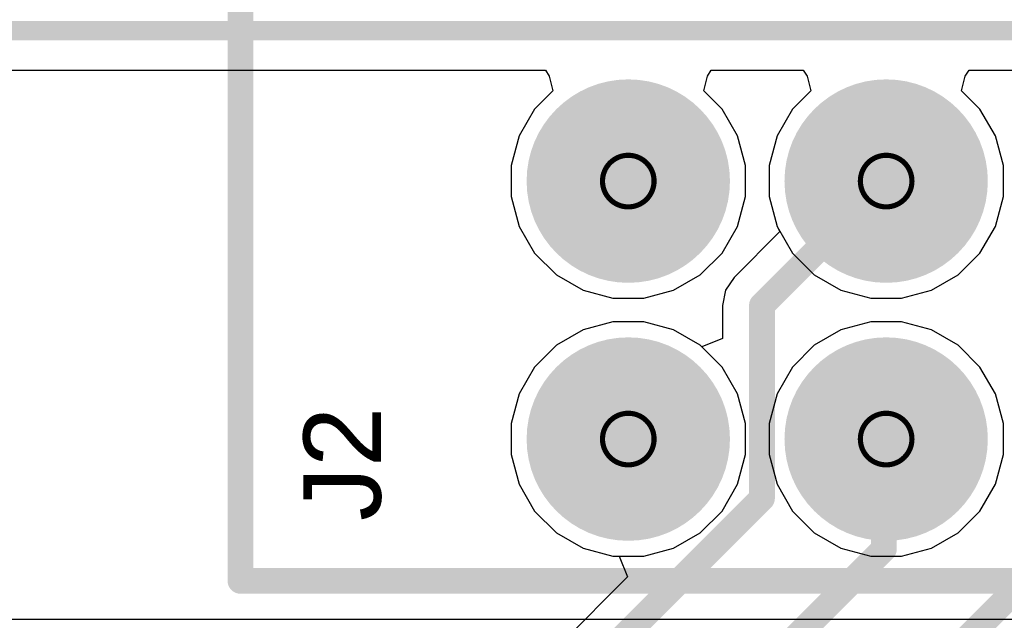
# Model space of a CAD drawing. Header units: inches. Extents: x -0.03 to 9.71, y 0 to 4.44.
# Tile 77 of 118: x 1.38 to 1.76, y 2.32 to 2.55. Entities that reach past the tile are written whole.
import ezdxf

# ---------------------------------------------------------------- set-up
doc = ezdxf.new("R2010")
doc.units = ezdxf.units.IN
doc.header["$MEASUREMENT"] = 0
for name, color, linetype in [('Board Outline', 216, 'Continuous'), ('Bottom Layer', 5, 'Continuous'), ('Bottom Solder', 6, 'Continuous'), ('Drill Drawing', 1, 'Continuous'), ('Layer 1', 16, 'Continuous'), ('Layer 2', 76, 'Continuous'), ('Multi-Layer', 9, 'Continuous'), ('Pad Holes', 156, 'Continuous'), ('Top Layer', 1, 'Continuous'), ('Top Overlay', 2, 'Continuous'), ('Top Solder', 216, 'Continuous')]:
    doc.layers.add(name, color=color, linetype=linetype)
doc.styles.add('Arial', font='txt', dxfattribs={"height": 0.2})

# ---------------------------------------------------------------- blocks, each defined once
blk = doc.blocks.new('SFH11_PBPC_D12_RA_BK_103')
at = {"layer": 'Bottom Layer'}
h = blk.add_hatch(color=5, dxfattribs=at)
edge = h.paths.add_edge_path()
edge.add_arc((0.45, 0.05), 0.03543, 0, 360)
h = blk.add_hatch(color=5, dxfattribs=at)
edge = h.paths.add_edge_path()
edge.add_arc((0.55, 0.05), 0.03543, 0, 360)
h = blk.add_hatch(color=5, dxfattribs=at)
edge = h.paths.add_edge_path()
edge.add_arc((0.45, -0.05), 0.03543, 0, 360)
h = blk.add_hatch(color=5, dxfattribs=at)
edge = h.paths.add_edge_path()
edge.add_arc((0.55, -0.05), 0.03543, 0, 360)
at = {"layer": 'Bottom Solder'}
h = blk.add_hatch(color=6, dxfattribs=at)
edge = h.paths.add_edge_path()
edge.add_arc((0.45, 0.05), 0.03943, 0, 360)
h = blk.add_hatch(color=6, dxfattribs=at)
edge = h.paths.add_edge_path()
edge.add_arc((0.55, 0.05), 0.03943, 0, 360)
h = blk.add_hatch(color=6, dxfattribs=at)
edge = h.paths.add_edge_path()
edge.add_arc((0.45, -0.05), 0.03943, 0, 360)
h = blk.add_hatch(color=6, dxfattribs=at)
edge = h.paths.add_edge_path()
edge.add_arc((0.55, -0.05), 0.03943, 0, 360)
at = {"layer": 'Layer 1'}
h = blk.add_hatch(color=16, dxfattribs=at)
edge = h.paths.add_edge_path()
edge.add_arc((0.45, 0.05), 0.03543, 0, 360)
h = blk.add_hatch(color=16, dxfattribs=at)
edge = h.paths.add_edge_path()
edge.add_arc((0.55, 0.05), 0.03543, 0, 360)
h = blk.add_hatch(color=16, dxfattribs=at)
edge = h.paths.add_edge_path()
edge.add_arc((0.45, -0.05), 0.03543, 0, 360)
h = blk.add_hatch(color=16, dxfattribs=at)
edge = h.paths.add_edge_path()
edge.add_arc((0.55, -0.05), 0.03543, 0, 360)
at = {"layer": 'Layer 2'}
h = blk.add_hatch(color=76, dxfattribs=at)
edge = h.paths.add_edge_path()
edge.add_arc((0.45, 0.05), 0.03543, 0, 360)
h = blk.add_hatch(color=76, dxfattribs=at)
edge = h.paths.add_edge_path()
edge.add_arc((0.55, 0.05), 0.03543, 0, 360)
h = blk.add_hatch(color=76, dxfattribs=at)
edge = h.paths.add_edge_path()
edge.add_arc((0.45, -0.05), 0.03543, 0, 360)
h = blk.add_hatch(color=76, dxfattribs=at)
edge = h.paths.add_edge_path()
edge.add_arc((0.55, -0.05), 0.03543, 0, 360)
at = {"layer": 'Multi-Layer'}
h = blk.add_hatch(color=9, dxfattribs=at)
edge = h.paths.add_edge_path()
edge.add_arc((0.45, 0.05), 0.03543, 0, 360)
h = blk.add_hatch(color=9, dxfattribs=at)
edge = h.paths.add_edge_path()
edge.add_arc((0.55, 0.05), 0.03543, 0, 360)
h = blk.add_hatch(color=9, dxfattribs=at)
edge = h.paths.add_edge_path()
edge.add_arc((0.45, -0.05), 0.03543, 0, 360)
h = blk.add_hatch(color=9, dxfattribs=at)
edge = h.paths.add_edge_path()
edge.add_arc((0.55, -0.05), 0.03543, 0, 360)
at = {"layer": 'Pad Holes'}
h = blk.add_hatch(color=7, dxfattribs=at)
edge = h.paths.add_edge_path()
edge.add_arc((0.45, 0.05), 0.02008, 0, 360)
h = blk.add_hatch(color=7, dxfattribs=at)
edge = h.paths.add_edge_path()
edge.add_arc((0.55, 0.05), 0.02008, 0, 360)
h = blk.add_hatch(color=7, dxfattribs=at)
edge = h.paths.add_edge_path()
edge.add_arc((0.45, -0.05), 0.02008, 0, 360)
h = blk.add_hatch(color=7, dxfattribs=at)
edge = h.paths.add_edge_path()
edge.add_arc((0.55, -0.05), 0.02008, 0, 360)
at = {"layer": 'Top Layer'}
h = blk.add_hatch(color=1, dxfattribs=at)
edge = h.paths.add_edge_path()
edge.add_arc((0.45, 0.05), 0.03543, 0, 360)
h = blk.add_hatch(color=1, dxfattribs=at)
edge = h.paths.add_edge_path()
edge.add_arc((0.55, 0.05), 0.03543, 0, 360)
h = blk.add_hatch(color=1, dxfattribs=at)
edge = h.paths.add_edge_path()
edge.add_arc((0.45, -0.05), 0.03543, 0, 360)
h = blk.add_hatch(color=1, dxfattribs=at)
edge = h.paths.add_edge_path()
edge.add_arc((0.55, -0.05), 0.03543, 0, 360)
at = {"layer": 'Top Solder'}
h = blk.add_hatch(color=216, dxfattribs=at)
edge = h.paths.add_edge_path()
edge.add_arc((0.45, 0.05), 0.03943, 0, 360)
h = blk.add_hatch(color=216, dxfattribs=at)
edge = h.paths.add_edge_path()
edge.add_arc((0.55, 0.05), 0.03943, 0, 360)
h = blk.add_hatch(color=216, dxfattribs=at)
edge = h.paths.add_edge_path()
edge.add_arc((0.45, -0.05), 0.03943, 0, 360)
h = blk.add_hatch(color=216, dxfattribs=at)
edge = h.paths.add_edge_path()
edge.add_arc((0.55, -0.05), 0.03943, 0, 360)

msp = doc.modelspace()

# ---------------------------------------------------------------- linework, layer by layer
at = {"layer": 'Board Outline', "const_width": 0.0075}
msp.add_lwpolyline([(0.00984, 2.54921), (4.32087, 2.54921)], dxfattribs=at)
at = {"layer": 'Bottom Layer'}
for p, q in [((0.02514, 2.53392), (1.58322, 2.53392)), ((1.58322, 2.53392), (1.58468, 2.53164)), ((1.58468, 2.53164), (1.58608, 2.52592)), ((1.64463, 2.52592), (1.64603, 2.53164)), ((1.64603, 2.53164), (1.64749, 2.53392)), ((1.64749, 2.53392), (1.68322, 2.53392)), ((1.68322, 2.53392), (1.68468, 2.53164)), ((1.68468, 2.53164), (1.68608, 2.52592)), ((1.74463, 2.52592), (1.74603, 2.53164)), ((1.74603, 2.53164), (1.74749, 2.53392)), ((1.74749, 2.53392), (1.78322, 2.53392)), ((1.58608, 2.52592), (1.579, 2.51884)), ((1.65171, 2.51884), (1.64463, 2.52592)), ((1.68608, 2.52592), (1.679, 2.51884)), ((1.75171, 2.51884), (1.74463, 2.52592)), ((1.579, 2.51884), (1.57302, 2.50848)), ((1.65769, 2.50848), (1.65171, 2.51884)), ((1.679, 2.51884), (1.67302, 2.50848)), ((1.75769, 2.50848), (1.75171, 2.51884)), ((1.57302, 2.50848), (1.56992, 2.49693)), ((1.66079, 2.49693), (1.65769, 2.50848)), ((1.67302, 2.50848), (1.66992, 2.49693)), ((1.76079, 2.49693), (1.75769, 2.50848)), ((1.56992, 2.49693), (1.56992, 2.48496)), ((1.66079, 2.48496), (1.66079, 2.49693)), ((1.66992, 2.49693), (1.66992, 2.48496)), ((1.76079, 2.48496), (1.76079, 2.49693)), ((1.56992, 2.48496), (1.57302, 2.47341)), ((1.65769, 2.47341), (1.66079, 2.48496)), ((1.66992, 2.48496), (1.67302, 2.47341)), ((1.75769, 2.47341), (1.76079, 2.48496)), ((1.57302, 2.47341), (1.579, 2.46305)), ((1.65171, 2.46305), (1.65769, 2.47341)), ((1.67302, 2.47341), (1.679, 2.46305)), ((1.75171, 2.46305), (1.75769, 2.47341)), ((1.579, 2.46305), (1.58746, 2.45459)), ((1.64325, 2.45459), (1.65171, 2.46305)), ((1.679, 2.46305), (1.68746, 2.45459)), ((1.74325, 2.45459), (1.75171, 2.46305)), ((1.58746, 2.45459), (1.59782, 2.44861)), ((1.63289, 2.44861), (1.64325, 2.45459)), ((1.68746, 2.45459), (1.69782, 2.44861)), ((1.73289, 2.44861), (1.74325, 2.45459)), ((1.59782, 2.44861), (1.60937, 2.44551)), ((1.62134, 2.44551), (1.63289, 2.44861)), ((1.69782, 2.44861), (1.70937, 2.44551)), ((1.72134, 2.44551), (1.73289, 2.44861)), ((1.60937, 2.44551), (1.62134, 2.44551)), ((1.70937, 2.44551), (1.72134, 2.44551)), ((1.60937, 2.43638), (1.59782, 2.43328)), ((1.62134, 2.43638), (1.60937, 2.43638)), ((1.63289, 2.43328), (1.62134, 2.43638)), ((1.70937, 2.43638), (1.69782, 2.43328)), ((1.72134, 2.43638), (1.70937, 2.43638)), ((1.73289, 2.43328), (1.72134, 2.43638)), ((1.59782, 2.43328), (1.58746, 2.4273)), ((1.64325, 2.4273), (1.63289, 2.43328)), ((1.69782, 2.43328), (1.68746, 2.4273)), ((1.74325, 2.4273), (1.73289, 2.43328)), ((1.58746, 2.4273), (1.579, 2.41884)), ((1.65171, 2.41884), (1.64325, 2.4273)), ((1.68746, 2.4273), (1.679, 2.41884)), ((1.75171, 2.41884), (1.74325, 2.4273)), ((1.579, 2.41884), (1.57302, 2.40848)), ((1.65769, 2.40848), (1.65171, 2.41884)), ((1.679, 2.41884), (1.67302, 2.40848)), ((1.75769, 2.40848), (1.75171, 2.41884)), ((1.57302, 2.40848), (1.56992, 2.39693)), ((1.66079, 2.39693), (1.65769, 2.40848)), ((1.67302, 2.40848), (1.66992, 2.39693)), ((1.76079, 2.39693), (1.75769, 2.40848)), ((1.56992, 2.39693), (1.56992, 2.38496)), ((1.66079, 2.38496), (1.66079, 2.39693)), ((1.66992, 2.39693), (1.66992, 2.38496)), ((1.76079, 2.38496), (1.76079, 2.39693)), ((1.56992, 2.38496), (1.57302, 2.37341)), ((1.65769, 2.37341), (1.66079, 2.38496)), ((1.66992, 2.38496), (1.67302, 2.37341)), ((1.75769, 2.37341), (1.76079, 2.38496)), ((1.57302, 2.37341), (1.579, 2.36305)), ((1.65171, 2.36305), (1.65769, 2.37341)), ((1.67302, 2.37341), (1.679, 2.36305)), ((1.75171, 2.36305), (1.75769, 2.37341)), ((1.579, 2.36305), (1.58746, 2.35459)), ((1.64325, 2.35459), (1.65171, 2.36305)), ((1.679, 2.36305), (1.68746, 2.35459)), ((1.74325, 2.35459), (1.75171, 2.36305)), ((1.58746, 2.35459), (1.59782, 2.34861)), ((1.63289, 2.34861), (1.64325, 2.35459)), ((1.68746, 2.35459), (1.69782, 2.34861)), ((1.73289, 2.34861), (1.74325, 2.35459)), ((1.59782, 2.34861), (1.60937, 2.34551)), ((1.62134, 2.34551), (1.63289, 2.34861)), ((1.69782, 2.34861), (1.70937, 2.34551)), ((1.72134, 2.34551), (1.73289, 2.34861)), ((1.60937, 2.34551), (1.62134, 2.34551)), ((1.70937, 2.34551), (1.72134, 2.34551))]:
    msp.add_line(p, q, dxfattribs=at)
at = {"layer": 'Drill Drawing'}
for points, const_width in [([(1.62535, 2.49095, 1), (1.60535, 2.49095, 1)], 0.002), ([(1.72535, 2.49095, 1), (1.70535, 2.49095, 1)], 0.002), ([(1.60485, 2.49095, 1), (1.60585, 2.49095, 1)], 0.001), ([(1.62485, 2.49095, 1), (1.62585, 2.49095, 1)], 0.001), ([(1.70485, 2.49095, 1), (1.70585, 2.49095, 1)], 0.001), ([(1.72485, 2.49095, 1), (1.72585, 2.49095, 1)], 0.001), ([(1.62535, 2.39095, 1), (1.60535, 2.39095, 1)], 0.002), ([(1.72535, 2.39095, 1), (1.70535, 2.39095, 1)], 0.002), ([(1.60485, 2.39095, 1), (1.60585, 2.39095, 1)], 0.001), ([(1.62485, 2.39095, 1), (1.62585, 2.39095, 1)], 0.001), ([(1.70485, 2.39095, 1), (1.70585, 2.39095, 1)], 0.001), ([(1.72485, 2.39095, 1), (1.72585, 2.39095, 1)], 0.001)]:
    msp.add_lwpolyline(points, format="xyb", close=True, dxfattribs=dict(at, const_width=const_width))
at = {"layer": 'Layer 1'}
for p, q in [((0.02514, 2.53392), (1.58322, 2.53392)), ((1.58322, 2.53392), (1.58468, 2.53164)), ((1.58468, 2.53164), (1.58608, 2.52592)), ((1.64463, 2.52592), (1.64603, 2.53164)), ((1.64603, 2.53164), (1.64749, 2.53392)), ((1.64749, 2.53392), (1.68322, 2.53392)), ((1.68322, 2.53392), (1.68468, 2.53164)), ((1.68468, 2.53164), (1.68608, 2.52592)), ((1.58608, 2.52592), (1.579, 2.51884)), ((1.65171, 2.51884), (1.64463, 2.52592)), ((1.68608, 2.52592), (1.679, 2.51884)), ((1.579, 2.51884), (1.57302, 2.50848)), ((1.65769, 2.50848), (1.65171, 2.51884)), ((1.679, 2.51884), (1.67302, 2.50848)), ((1.57302, 2.50848), (1.56992, 2.49693)), ((1.66079, 2.49693), (1.65769, 2.50848)), ((1.67302, 2.50848), (1.66992, 2.49693)), ((1.56992, 2.49693), (1.56992, 2.48496)), ((1.66079, 2.48496), (1.66079, 2.49693)), ((1.66992, 2.49693), (1.66992, 2.48496)), ((1.56992, 2.48496), (1.57302, 2.47341)), ((1.65769, 2.47341), (1.66079, 2.48496)), ((1.66992, 2.48496), (1.67302, 2.47341)), ((1.57302, 2.47341), (1.579, 2.46305)), ((1.65171, 2.46305), (1.65769, 2.47341)), ((1.67418, 2.4714), (1.65637, 2.45359)), ((1.67302, 2.47341), (1.67418, 2.4714)), ((1.579, 2.46305), (1.58746, 2.45459)), ((1.64325, 2.45459), (1.65171, 2.46305)), ((1.58746, 2.45459), (1.59782, 2.44861)), ((1.63289, 2.44861), (1.64325, 2.45459)), ((1.65637, 2.45359), (1.65306, 2.44863)), ((1.59782, 2.44861), (1.60937, 2.44551)), ((1.62134, 2.44551), (1.63289, 2.44861)), ((1.65306, 2.44863), (1.65189, 2.44278)), ((1.60937, 2.44551), (1.62134, 2.44551)), ((1.65189, 2.44278), (1.65189, 2.42997)), ((1.60937, 2.43638), (1.59782, 2.43328)), ((1.62134, 2.43638), (1.60937, 2.43638)), ((1.63289, 2.43328), (1.62134, 2.43638)), ((1.59782, 2.43328), (1.58746, 2.4273)), ((1.64325, 2.4273), (1.63289, 2.43328)), ((1.65189, 2.42997), (1.64389, 2.42666)), ((1.58746, 2.4273), (1.579, 2.41884)), ((1.64389, 2.42666), (1.64325, 2.4273)), ((1.579, 2.41884), (1.57302, 2.40848)), ((1.57302, 2.40848), (1.56992, 2.39693)), ((1.56992, 2.39693), (1.56992, 2.38496)), ((1.56992, 2.38496), (1.57302, 2.37341)), ((1.57302, 2.37341), (1.579, 2.36305)), ((1.579, 2.36305), (1.58746, 2.35459)), ((1.58746, 2.35459), (1.59782, 2.34861)), ((1.59782, 2.34861), (1.60937, 2.34551)), ((1.60937, 2.34551), (1.61178, 2.34551)), ((1.61178, 2.34551), (1.6151, 2.33751)), ((1.6151, 2.33751), (1.41357, 2.13598))]:
    msp.add_line(p, q, dxfattribs=at)
at = {"layer": 'Layer 1', "const_width": 0.01}
for points in [[(1.66719, 2.44278), (1.71535, 2.49095)], [(1.66719, 2.36797), (1.66719, 2.44278)], [(1.71448, 2.39007), (1.71535, 2.39095)], [(1.71448, 2.34834), (1.71448, 2.39007)], [(1.41339, 2.11417), (1.66719, 2.36797)], [(1.44488, 2.07874), (1.71448, 2.34834)], [(1.47638, 2.04331), (1.76655, 2.33348)]]:
    msp.add_lwpolyline(points, dxfattribs=at)
at = {"layer": 'Layer 1', "const_width": 0.005}
for points in [[(1.71285, 2.49095, 1), (1.71785, 2.49095, 1)], [(1.66469, 2.44278, 1), (1.66969, 2.44278, 1)], [(1.66469, 2.44278, 1), (1.66969, 2.44278, 1)], [(1.71198, 2.39007, 1), (1.71698, 2.39007, 1)], [(1.71198, 2.39007, 1), (1.71698, 2.39007, 1)], [(1.71285, 2.39095, 1), (1.71785, 2.39095, 1)], [(1.66469, 2.36797, 1), (1.66969, 2.36797, 1)], [(1.66469, 2.36797, 1), (1.66969, 2.36797, 1)], [(1.71198, 2.34834, 1), (1.71698, 2.34834, 1)], [(1.71198, 2.34834, 1), (1.71698, 2.34834, 1)]]:
    msp.add_lwpolyline(points, format="xyb", close=True, dxfattribs=at)
at = {"layer": 'Layer 2'}
for p, q in [((0.02514, 2.53392), (1.58322, 2.53392)), ((1.58322, 2.53392), (1.58468, 2.53164)), ((1.58468, 2.53164), (1.58608, 2.52592)), ((1.64463, 2.52592), (1.64603, 2.53164)), ((1.64603, 2.53164), (1.64749, 2.53392)), ((1.64749, 2.53392), (1.68322, 2.53392)), ((1.68322, 2.53392), (1.68468, 2.53164)), ((1.68468, 2.53164), (1.68608, 2.52592)), ((1.74463, 2.52592), (1.74603, 2.53164)), ((1.74603, 2.53164), (1.74749, 2.53392)), ((1.74749, 2.53392), (1.78322, 2.53392)), ((1.58608, 2.52592), (1.579, 2.51884)), ((1.65171, 2.51884), (1.64463, 2.52592)), ((1.68608, 2.52592), (1.679, 2.51884)), ((1.75171, 2.51884), (1.74463, 2.52592)), ((1.579, 2.51884), (1.57302, 2.50848)), ((1.65769, 2.50848), (1.65171, 2.51884)), ((1.679, 2.51884), (1.67302, 2.50848)), ((1.75769, 2.50848), (1.75171, 2.51884)), ((1.57302, 2.50848), (1.56992, 2.49693)), ((1.66079, 2.49693), (1.65769, 2.50848)), ((1.67302, 2.50848), (1.66992, 2.49693)), ((1.76079, 2.49693), (1.75769, 2.50848)), ((1.56992, 2.49693), (1.56992, 2.48496)), ((1.66079, 2.48496), (1.66079, 2.49693)), ((1.66992, 2.49693), (1.66992, 2.48496)), ((1.76079, 2.48496), (1.76079, 2.49693)), ((1.56992, 2.48496), (1.57302, 2.47341)), ((1.65769, 2.47341), (1.66079, 2.48496)), ((1.66992, 2.48496), (1.67302, 2.47341)), ((1.75769, 2.47341), (1.76079, 2.48496)), ((1.57302, 2.47341), (1.579, 2.46305)), ((1.65171, 2.46305), (1.65769, 2.47341)), ((1.67302, 2.47341), (1.679, 2.46305)), ((1.75171, 2.46305), (1.75769, 2.47341)), ((1.579, 2.46305), (1.58746, 2.45459)), ((1.64325, 2.45459), (1.65171, 2.46305)), ((1.679, 2.46305), (1.68746, 2.45459)), ((1.74325, 2.45459), (1.75171, 2.46305)), ((1.58746, 2.45459), (1.59782, 2.44861)), ((1.63289, 2.44861), (1.64325, 2.45459)), ((1.68746, 2.45459), (1.69782, 2.44861)), ((1.73289, 2.44861), (1.74325, 2.45459)), ((1.59782, 2.44861), (1.60937, 2.44551)), ((1.62134, 2.44551), (1.63289, 2.44861)), ((1.69782, 2.44861), (1.70937, 2.44551)), ((1.72134, 2.44551), (1.73289, 2.44861)), ((1.60937, 2.44551), (1.62134, 2.44551)), ((1.70937, 2.44551), (1.72134, 2.44551)), ((1.60937, 2.43638), (1.59782, 2.43328)), ((1.62134, 2.43638), (1.60937, 2.43638)), ((1.63289, 2.43328), (1.62134, 2.43638)), ((1.70937, 2.43638), (1.69782, 2.43328)), ((1.72134, 2.43638), (1.70937, 2.43638)), ((1.73289, 2.43328), (1.72134, 2.43638)), ((1.59782, 2.43328), (1.58746, 2.4273)), ((1.64325, 2.4273), (1.63289, 2.43328)), ((1.69782, 2.43328), (1.68746, 2.4273)), ((1.74325, 2.4273), (1.73289, 2.43328)), ((1.58746, 2.4273), (1.579, 2.41884)), ((1.65171, 2.41884), (1.64325, 2.4273)), ((1.68746, 2.4273), (1.679, 2.41884)), ((1.75171, 2.41884), (1.74325, 2.4273)), ((1.579, 2.41884), (1.57302, 2.40848)), ((1.65769, 2.40848), (1.65171, 2.41884)), ((1.679, 2.41884), (1.67302, 2.40848)), ((1.75769, 2.40848), (1.75171, 2.41884)), ((1.57302, 2.40848), (1.56992, 2.39693)), ((1.66079, 2.39693), (1.65769, 2.40848)), ((1.67302, 2.40848), (1.66992, 2.39693)), ((1.76079, 2.39693), (1.75769, 2.40848)), ((1.56992, 2.39693), (1.56992, 2.38496)), ((1.66079, 2.38496), (1.66079, 2.39693)), ((1.66992, 2.39693), (1.66992, 2.38496)), ((1.76079, 2.38496), (1.76079, 2.39693)), ((1.56992, 2.38496), (1.57302, 2.37341)), ((1.65769, 2.37341), (1.66079, 2.38496)), ((1.66992, 2.38496), (1.67302, 2.37341)), ((1.75769, 2.37341), (1.76079, 2.38496)), ((1.57302, 2.37341), (1.579, 2.36305)), ((1.65171, 2.36305), (1.65769, 2.37341)), ((1.67302, 2.37341), (1.679, 2.36305)), ((1.75171, 2.36305), (1.75769, 2.37341)), ((1.579, 2.36305), (1.58746, 2.35459)), ((1.64325, 2.35459), (1.65171, 2.36305)), ((1.679, 2.36305), (1.68746, 2.35459)), ((1.74325, 2.35459), (1.75171, 2.36305)), ((1.58746, 2.35459), (1.59782, 2.34861)), ((1.63289, 2.34861), (1.64325, 2.35459)), ((1.68746, 2.35459), (1.69782, 2.34861)), ((1.73289, 2.34861), (1.74325, 2.35459)), ((1.59782, 2.34861), (1.60937, 2.34551)), ((1.62134, 2.34551), (1.63289, 2.34861)), ((1.69782, 2.34861), (1.70937, 2.34551)), ((1.72134, 2.34551), (1.73289, 2.34861)), ((1.60937, 2.34551), (1.62134, 2.34551)), ((1.70937, 2.34551), (1.72134, 2.34551)), ((1.98504, 2.32104), (0.91714, 2.32104))]:
    msp.add_line(p, q, dxfattribs=at)
at = {"layer": 'Top Layer'}
for p, q in [((0.02514, 2.53392), (1.58322, 2.53392)), ((1.58322, 2.53392), (1.58468, 2.53164)), ((1.58468, 2.53164), (1.58608, 2.52592)), ((1.64463, 2.52592), (1.64603, 2.53164)), ((1.64603, 2.53164), (1.64749, 2.53392)), ((1.64749, 2.53392), (1.68322, 2.53392)), ((1.68322, 2.53392), (1.68468, 2.53164)), ((1.68468, 2.53164), (1.68608, 2.52592)), ((1.74463, 2.52592), (1.74603, 2.53164)), ((1.74603, 2.53164), (1.74749, 2.53392)), ((1.74749, 2.53392), (1.78322, 2.53392)), ((1.58608, 2.52592), (1.579, 2.51884)), ((1.65171, 2.51884), (1.64463, 2.52592)), ((1.68608, 2.52592), (1.679, 2.51884)), ((1.75171, 2.51884), (1.74463, 2.52592)), ((1.579, 2.51884), (1.57302, 2.50848)), ((1.65769, 2.50848), (1.65171, 2.51884)), ((1.679, 2.51884), (1.67302, 2.50848)), ((1.75769, 2.50848), (1.75171, 2.51884)), ((1.57302, 2.50848), (1.56992, 2.49693)), ((1.66079, 2.49693), (1.65769, 2.50848)), ((1.67302, 2.50848), (1.66992, 2.49693)), ((1.76079, 2.49693), (1.75769, 2.50848)), ((1.56992, 2.49693), (1.56992, 2.48496)), ((1.66079, 2.48496), (1.66079, 2.49693)), ((1.66992, 2.49693), (1.66992, 2.48496)), ((1.76079, 2.48496), (1.76079, 2.49693)), ((1.56992, 2.48496), (1.57302, 2.47341)), ((1.65769, 2.47341), (1.66079, 2.48496)), ((1.66992, 2.48496), (1.67302, 2.47341)), ((1.75769, 2.47341), (1.76079, 2.48496)), ((1.57302, 2.47341), (1.579, 2.46305)), ((1.65171, 2.46305), (1.65769, 2.47341)), ((1.67302, 2.47341), (1.679, 2.46305)), ((1.75171, 2.46305), (1.75769, 2.47341)), ((1.579, 2.46305), (1.58746, 2.45459)), ((1.64325, 2.45459), (1.65171, 2.46305)), ((1.679, 2.46305), (1.68746, 2.45459)), ((1.74325, 2.45459), (1.75171, 2.46305)), ((1.58746, 2.45459), (1.59782, 2.44861)), ((1.63289, 2.44861), (1.64325, 2.45459)), ((1.68746, 2.45459), (1.69782, 2.44861)), ((1.73289, 2.44861), (1.74325, 2.45459)), ((1.59782, 2.44861), (1.60937, 2.44551)), ((1.62134, 2.44551), (1.63289, 2.44861)), ((1.69782, 2.44861), (1.70937, 2.44551)), ((1.72134, 2.44551), (1.73289, 2.44861)), ((1.60937, 2.44551), (1.62134, 2.44551)), ((1.70937, 2.44551), (1.72134, 2.44551)), ((1.60937, 2.43638), (1.59782, 2.43328)), ((1.62134, 2.43638), (1.60937, 2.43638)), ((1.63289, 2.43328), (1.62134, 2.43638)), ((1.70937, 2.43638), (1.69782, 2.43328)), ((1.72134, 2.43638), (1.70937, 2.43638)), ((1.73289, 2.43328), (1.72134, 2.43638)), ((1.59782, 2.43328), (1.58746, 2.4273)), ((1.64325, 2.4273), (1.63289, 2.43328)), ((1.69782, 2.43328), (1.68746, 2.4273)), ((1.74325, 2.4273), (1.73289, 2.43328)), ((1.58746, 2.4273), (1.579, 2.41884)), ((1.65171, 2.41884), (1.64325, 2.4273)), ((1.68746, 2.4273), (1.679, 2.41884)), ((1.75171, 2.41884), (1.74325, 2.4273)), ((1.579, 2.41884), (1.57302, 2.40848)), ((1.65769, 2.40848), (1.65171, 2.41884)), ((1.679, 2.41884), (1.67302, 2.40848)), ((1.75769, 2.40848), (1.75171, 2.41884)), ((1.57302, 2.40848), (1.56992, 2.39693)), ((1.66079, 2.39693), (1.65769, 2.40848)), ((1.67302, 2.40848), (1.66992, 2.39693)), ((1.76079, 2.39693), (1.75769, 2.40848)), ((1.56992, 2.39693), (1.56992, 2.38496)), ((1.66079, 2.38496), (1.66079, 2.39693)), ((1.66992, 2.39693), (1.66992, 2.38496)), ((1.76079, 2.38496), (1.76079, 2.39693)), ((1.56992, 2.38496), (1.57302, 2.37341)), ((1.65769, 2.37341), (1.66079, 2.38496)), ((1.66992, 2.38496), (1.67302, 2.37341)), ((1.75769, 2.37341), (1.76079, 2.38496)), ((1.57302, 2.37341), (1.579, 2.36305)), ((1.65171, 2.36305), (1.65769, 2.37341)), ((1.67302, 2.37341), (1.679, 2.36305)), ((1.75171, 2.36305), (1.75769, 2.37341)), ((1.579, 2.36305), (1.58746, 2.35459)), ((1.64325, 2.35459), (1.65171, 2.36305)), ((1.679, 2.36305), (1.68746, 2.35459)), ((1.74325, 2.35459), (1.75171, 2.36305)), ((1.58746, 2.35459), (1.59782, 2.34861)), ((1.63289, 2.34861), (1.64325, 2.35459)), ((1.68746, 2.35459), (1.69782, 2.34861)), ((1.73289, 2.34861), (1.74325, 2.35459)), ((1.59782, 2.34861), (1.60937, 2.34551)), ((1.62134, 2.34551), (1.63289, 2.34861)), ((1.69782, 2.34861), (1.70937, 2.34551)), ((1.72134, 2.34551), (1.73289, 2.34861)), ((1.60937, 2.34551), (1.62134, 2.34551)), ((1.70937, 2.34551), (1.72134, 2.34551))]:
    msp.add_line(p, q, dxfattribs=at)
at = {"layer": 'Top Overlay', "const_width": 0.01}
for points in [[(1.46496, 2.336), (1.46496, 2.55906)], [(1.46496, 2.336), (2.86535, 2.336)]]:
    msp.add_lwpolyline(points, dxfattribs=at)
at = {"layer": 'Top Overlay', "const_width": 0.005}
msp.add_lwpolyline([(1.46246, 2.336, 1), (1.46746, 2.336, 1)], format="xyb", close=True, dxfattribs=at)
msp.add_lwpolyline([(1.46246, 2.336, 1), (1.46746, 2.336, 1)], format="xyb", close=True, dxfattribs=at)

# ---------------------------------------------------------------- block references
at = {"rotation": 180}
msp.add_blockref('SFH11_PBPC_D12_RA_BK_103', (2.16535, 2.44095), dxfattribs=at)

# ---------------------------------------------------------------- texts
at = {"layer": 'Top Overlay', "style": 'Arial'}
msp.add_text('J2', height=0.03, rotation=90, dxfattribs=at).set_placement((1.5194, 2.35917))

doc.saveas('drawing.dxf')
